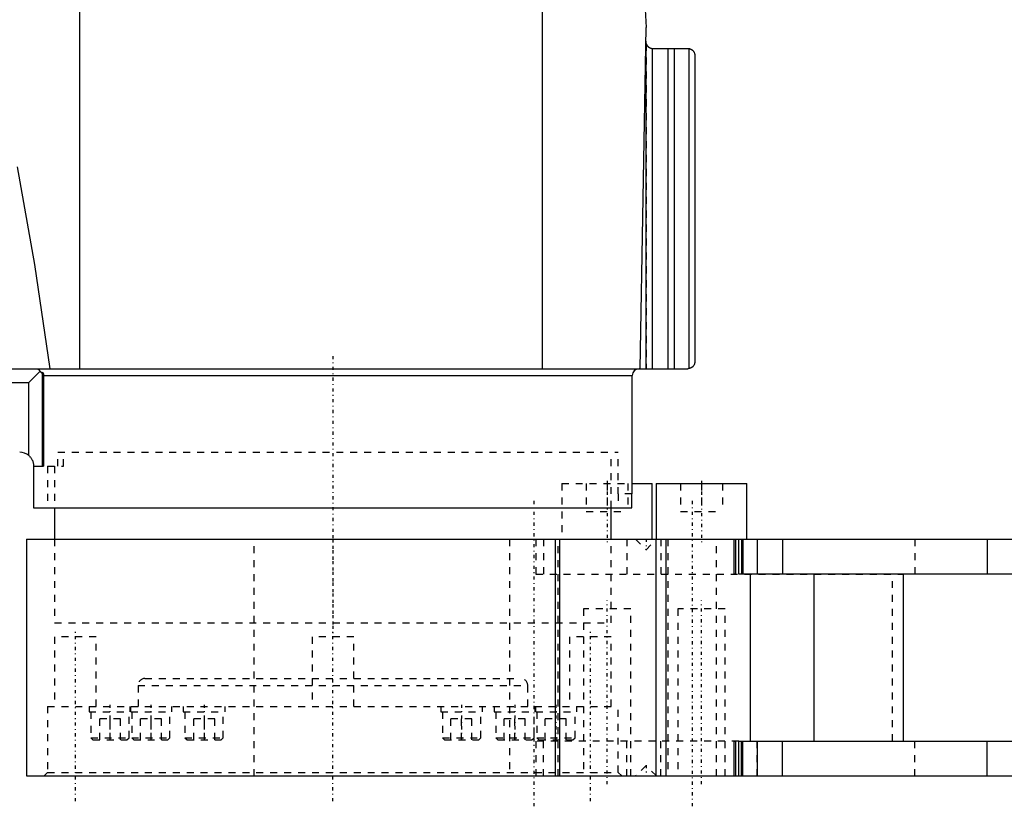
# Model space of a CAD drawing. Extents: x -392 to 171, y -1 to 595.
# Tile 2 of 4: x -265 to -124, y 140 to 253. Entities that reach past the tile are written whole.
import ezdxf

# ---------------------------------------------------------------- set-up
doc = ezdxf.new("R2010")
doc.units = 0
doc.linetypes.add('CENTER', pattern=[1.5, 0.45, -0.5, 0.05, -0.5])
doc.linetypes.add('DASHED', pattern=[2, 1, -1])
for name, color, linetype in [('AM_0', 7, 'CONTINUOUS'), ('AM_3', 7, 'DASHED'), ('AM_7', 7, 'CENTER')]:
    doc.layers.add(name, color=color, linetype=linetype)

msp = doc.modelspace()

# ---------------------------------------------------------------- linework, layer by layer
at = {"layer": 'AM_0', "color": 7, "linetype": 'CONTINUOUS'}
for p, q in [((-182.14, 387.81), (-175, 251.5)), ((-256.35, 202.5), (-256.35, 280.58)), ((-189.87, 202.5), (-189.87, 257.5)), ((-175.86, 202.5), (-175, 251.5)), ((-174.98, 202.5), (-174.98, 249.17)), ((-174.11, 248.5), (-174.11, 202.5)), ((-174.03, 248.5), (-169, 248.5)), ((-171.86, 248.5), (-171.86, 202.5)), ((-170.95, 248.5), (-170.95, 202.5)), ((-168.86, 248.49), (-168.86, 202.51)), ((-168, 247.5), (-168, 203.5)), ((-391.64, 202.5), (-169, 202.5)), ((-262.08, 202.12), (-263.7, 200.5)), ((-261.7, 188.5), (-261.7, 201.99)), ((-261.57, 201.5), (-177, 201.5)), ((-261.57, 201.5), (-261.57, 188.5)), ((-177, 184.5), (-177, 201.5)), ((-267, 200.5), (-263.7, 200.5)), ((-263.7, 190.02), (-263.7, 200.5)), ((-263, 188.5), (-263, 182.5)), ((-263, 188.5), (-261.57, 188.5)), ((-177, 186), (-174.11, 186)), ((-174.11, 178), (-174.11, 186)), ((-173.53, 186), (-173.53, 178)), ((-173.53, 186), (-160.53, 186)), ((-160.53, 178), (-160.53, 186)), ((-177.03, 184.5), (-177, 184.5)), ((-177.03, 182.5), (-177.03, 184.5)), ((-263, 182.5), (-177.03, 182.5)), ((-260, 182.5), (-260, 178)), ((-180, 178), (-180, 182.5)), ((-264, 178), (-264, 144)), ((-264, 178), (48.48, 178)), ((-187.99, 144), (-187.99, 178)), ((-187.37, 144), (-187.37, 178)), ((-173.54, 144), (-173.54, 178)), ((-172.1, 144), (-172.1, 178)), ((-162.35, 173), (-162.35, 178)), ((-162.17, 178), (-162.17, 173)), ((-161.67, 173), (-161.67, 178)), ((-161.29, 178), (-161.29, 173)), ((-161.11, 178), (-161.11, 173)), ((-159, 173), (-159, 178)), ((-155.39, 178), (-155.39, 173)), ((-125.97, 178), (-125.97, 173)), ((-162.17, 173), (-162.35, 173)), ((-69.77, 173), (-161.67, 173)), ((-160.01, 149), (-160.01, 173)), ((-150.86, 149), (-150.86, 173)), ((-138.01, 149), (-138.01, 173)), ((-162.35, 144), (-162.35, 149)), ((-162.35, 149), (-162.17, 149)), ((-162.17, 149), (-162.17, 144)), ((-161.67, 149), (-69.77, 149)), ((-161.67, 144), (-161.67, 149)), ((-161.29, 144), (-161.29, 149)), ((-161.11, 144), (-161.11, 149)), ((-159, 144), (-159, 149)), ((-155.39, 144), (-155.39, 149)), ((-125.97, 144), (-125.97, 149)), ((-264, 144), (48.48, 144))]:
    msp.add_line(p, q, dxfattribs=at)
for points in [[(-174.98, 249.17, 0), (-174.98, 249.17, 0), (-174.98, 249.17, 0), (-174.98, 249.17, 0), (-174.98, 249.16, 0), (-174.98, 249.16, 0), (-174.97, 249.16, 0), (-174.97, 249.16, 0), (-174.97, 249.15, 0), (-174.97, 249.15, 0), (-174.97, 249.14, 0), (-174.97, 249.14, 0), (-174.97, 249.14, 0), (-174.96, 249.13, 0), (-174.96, 249.13, 0), (-174.96, 249.12, 0), (-174.96, 249.11, 0), (-174.95, 249.11, 0), (-174.95, 249.1, 0), (-174.95, 249.1, 0), (-174.95, 249.09, 0), (-174.95, 249.09, 0), (-174.94, 249.08, 0), (-174.94, 249.08, 0), (-174.94, 249.07, 0), (-174.94, 249.07, 0), (-174.93, 249.06, 0), (-174.93, 249.06, 0), (-174.93, 249.05, 0), (-174.92, 249.04, 0), (-174.91, 249.02, 0), (-174.88, 248.97, 0), (-174.85, 248.92, 0), (-174.81, 248.87, 0), (-174.77, 248.82, 0), (-174.74, 248.79, 0), (-174.72, 248.77, 0), (-174.69, 248.74, 0), (-174.68, 248.74, 0), (-174.67, 248.73, 0), (-174.67, 248.72, 0), (-174.66, 248.72, 0), (-174.65, 248.71, 0), (-174.64, 248.71, 0), (-174.63, 248.7, 0), (-174.62, 248.69, 0), (-174.61, 248.68, 0), (-174.61, 248.68, 0), (-174.6, 248.68, 0), (-174.59, 248.67, 0), (-174.58, 248.66, 0), (-174.57, 248.66, 0), (-174.56, 248.65, 0), (-174.55, 248.64, 0), (-174.54, 248.64, 0), (-174.54, 248.64, 0), (-174.53, 248.63, 0), (-174.52, 248.62, 0), (-174.5, 248.62, 0), (-174.49, 248.61, 0), (-174.48, 248.6, 0), (-174.47, 248.6, 0), (-174.47, 248.6, 0), (-174.46, 248.59, 0), (-174.44, 248.59, 0), (-174.43, 248.58, 0), (-174.42, 248.58, 0), (-174.41, 248.57, 0), (-174.4, 248.57, 0), (-174.39, 248.57, 0), (-174.38, 248.56, 0), (-174.37, 248.56, 0), (-174.36, 248.55, 0), (-174.35, 248.55, 0), (-174.34, 248.55, 0), (-174.33, 248.54, 0), (-174.32, 248.54, 0), (-174.31, 248.54, 0), (-174.3, 248.54, 0), (-174.29, 248.53, 0), (-174.27, 248.53, 0), (-174.26, 248.53, 0), (-174.25, 248.52, 0), (-174.24, 248.52, 0), (-174.23, 248.52, 0), (-174.22, 248.52, 0), (-174.2, 248.51, 0), (-174.19, 248.51, 0), (-174.18, 248.51, 0), (-174.16, 248.51, 0), (-174.16, 248.51, 0), (-174.15, 248.51, 0), (-174.13, 248.5, 0), (-174.12, 248.5, 0), (-174.11, 248.5, 0)], [(-174.11, 248.5, 0), (-174.1, 248.5, 0), (-174.07, 248.5, 0), (-174.05, 248.5, 0), (-174.03, 248.5, 0)], [(-169, 248.5, 0), (-168.98, 248.5, 0), (-168.93, 248.5, 0), (-168.88, 248.49, 0), (-168.86, 248.49, 0)], [(-168.86, 248.49, 0), (-168.85, 248.49, 0), (-168.84, 248.49, 0), (-168.82, 248.48, 0), (-168.82, 248.48, 0), (-168.81, 248.48, 0), (-168.79, 248.48, 0), (-168.78, 248.47, 0), (-168.76, 248.47, 0), (-168.75, 248.47, 0), (-168.73, 248.46, 0), (-168.72, 248.46, 0), (-168.72, 248.46, 0), (-168.7, 248.45, 0), (-168.69, 248.45, 0), (-168.67, 248.45, 0), (-168.66, 248.44, 0), (-168.64, 248.43, 0), (-168.64, 248.43, 0), (-168.63, 248.43, 0), (-168.62, 248.42, 0), (-168.6, 248.42, 0), (-168.6, 248.41, 0), (-168.59, 248.41, 0), (-168.57, 248.41, 0), (-168.56, 248.4, 0), (-168.55, 248.4, 0), (-168.55, 248.39, 0), (-168.54, 248.39, 0), (-168.52, 248.38, 0), (-168.51, 248.37, 0), (-168.5, 248.36, 0), (-168.49, 248.36, 0), (-168.48, 248.35, 0), (-168.47, 248.35, 0), (-168.46, 248.34, 0), (-168.45, 248.34, 0), (-168.44, 248.33, 0), (-168.43, 248.32, 0), (-168.42, 248.31, 0), (-168.41, 248.31, 0), (-168.41, 248.3, 0), (-168.39, 248.3, 0), (-168.38, 248.29, 0), (-168.37, 248.28, 0), (-168.36, 248.27, 0), (-168.35, 248.26, 0), (-168.35, 248.26, 0), (-168.34, 248.25, 0), (-168.33, 248.25, 0), (-168.32, 248.24, 0), (-168.31, 248.23, 0), (-168.3, 248.22, 0), (-168.3, 248.21, 0), (-168.29, 248.21, 0), (-168.29, 248.2, 0), (-168.28, 248.19, 0), (-168.27, 248.18, 0), (-168.24, 248.15, 0), (-168.21, 248.12, 0), (-168.19, 248.09, 0), (-168.15, 248.03, 0), (-168.11, 247.96, 0), (-168.08, 247.9, 0), (-168.06, 247.83, 0), (-168.04, 247.8, 0), (-168.04, 247.78, 0), (-168.04, 247.77, 0), (-168.04, 247.77, 0), (-168.03, 247.76, 0), (-168.03, 247.75, 0), (-168.03, 247.74, 0), (-168.03, 247.73, 0), (-168.03, 247.73, 0), (-168.02, 247.71, 0), (-168.02, 247.7, 0), (-168.02, 247.7, 0), (-168.02, 247.69, 0), (-168.02, 247.68, 0), (-168.01, 247.67, 0), (-168.01, 247.65, 0), (-168.01, 247.64, 0), (-168.01, 247.63, 0), (-168.01, 247.62, 0), (-168.01, 247.62, 0), (-168.01, 247.6, 0), (-168, 247.59, 0), (-168, 247.58, 0), (-168, 247.56, 0), (-168, 247.55, 0), (-168, 247.54, 0), (-168, 247.54, 0), (-168, 247.52, 0), (-168, 247.51, 0), (-168, 247.5, 0)], [(-168.86, 248.49, 0), (-168.85, 248.49, 0), (-168.84, 248.49, 0), (-168.82, 248.48, 0), (-168.82, 248.48, 0), (-168.81, 248.48, 0), (-168.79, 248.48, 0), (-168.78, 248.47, 0), (-168.76, 248.47, 0), (-168.75, 248.47, 0), (-168.73, 248.46, 0), (-168.72, 248.46, 0), (-168.72, 248.46, 0), (-168.7, 248.45, 0), (-168.69, 248.45, 0), (-168.67, 248.45, 0), (-168.66, 248.44, 0), (-168.64, 248.43, 0), (-168.64, 248.43, 0), (-168.63, 248.43, 0), (-168.62, 248.42, 0), (-168.6, 248.42, 0), (-168.6, 248.41, 0), (-168.59, 248.41, 0), (-168.57, 248.41, 0), (-168.56, 248.4, 0), (-168.55, 248.4, 0), (-168.55, 248.39, 0), (-168.54, 248.39, 0), (-168.52, 248.38, 0), (-168.51, 248.37, 0), (-168.5, 248.36, 0), (-168.49, 248.36, 0), (-168.48, 248.35, 0), (-168.47, 248.35, 0), (-168.46, 248.34, 0), (-168.45, 248.34, 0), (-168.44, 248.33, 0), (-168.43, 248.32, 0), (-168.42, 248.31, 0), (-168.41, 248.31, 0), (-168.41, 248.3, 0), (-168.39, 248.3, 0), (-168.38, 248.29, 0), (-168.37, 248.28, 0), (-168.36, 248.27, 0), (-168.35, 248.26, 0), (-168.35, 248.26, 0), (-168.34, 248.25, 0), (-168.33, 248.25, 0), (-168.32, 248.24, 0), (-168.31, 248.23, 0), (-168.3, 248.22, 0), (-168.3, 248.21, 0), (-168.29, 248.21, 0), (-168.29, 248.2, 0), (-168.28, 248.19, 0), (-168.27, 248.18, 0), (-168.24, 248.15, 0), (-168.21, 248.12, 0), (-168.19, 248.09, 0), (-168.15, 248.03, 0), (-168.11, 247.96, 0), (-168.08, 247.9, 0), (-168.06, 247.83, 0), (-168.04, 247.8, 0), (-168.04, 247.78, 0), (-168.04, 247.77, 0), (-168.04, 247.77, 0), (-168.03, 247.76, 0), (-168.03, 247.75, 0), (-168.03, 247.74, 0), (-168.03, 247.73, 0), (-168.03, 247.73, 0), (-168.02, 247.71, 0), (-168.02, 247.7, 0), (-168.02, 247.7, 0), (-168.02, 247.69, 0), (-168.02, 247.68, 0), (-168.01, 247.67, 0), (-168.01, 247.65, 0), (-168.01, 247.64, 0), (-168.01, 247.63, 0), (-168.01, 247.62, 0), (-168.01, 247.62, 0), (-168.01, 247.6, 0), (-168, 247.59, 0), (-168, 247.58, 0), (-168, 247.56, 0), (-168, 247.55, 0), (-168, 247.54, 0), (-168, 247.54, 0), (-168, 247.52, 0), (-168, 247.51, 0), (-168, 247.5, 0)], [(-265.38, 231.48, 0), (-262.85, 217.46, 0), (-260.69, 202.5, 0)], [(-262.6, 202.5, 0), (-262.59, 202.5, 0), (-262.55, 202.5, 0), (-262.52, 202.49, 0), (-262.51, 202.49, 0), (-262.49, 202.49, 0), (-262.46, 202.48, 0), (-262.43, 202.46, 0), (-262.39, 202.45, 0), (-262.36, 202.43, 0), (-262.33, 202.42, 0), (-262.32, 202.4, 0), (-262.3, 202.39, 0), (-262.27, 202.37, 0), (-262.24, 202.34, 0), (-262.22, 202.32, 0), (-262.19, 202.29, 0), (-262.16, 202.25, 0), (-262.15, 202.24, 0), (-262.14, 202.22, 0), (-262.11, 202.18, 0), (-262.09, 202.14, 0), (-262.08, 202.12, 0)], [(-168.86, 202.51, 0), (-168.88, 202.51, 0), (-168.93, 202.5, 0), (-168.98, 202.5, 0), (-169, 202.5, 0)], [(-168, 203.5, 0), (-168, 203.49, 0), (-168, 203.48, 0), (-168, 203.46, 0), (-168, 203.46, 0), (-168, 203.45, 0), (-168, 203.44, 0), (-168, 203.42, 0), (-168, 203.41, 0), (-168.01, 203.4, 0), (-168.01, 203.38, 0), (-168.01, 203.38, 0), (-168.01, 203.37, 0), (-168.01, 203.36, 0), (-168.01, 203.35, 0), (-168.01, 203.33, 0), (-168.02, 203.32, 0), (-168.02, 203.31, 0), (-168.02, 203.3, 0), (-168.02, 203.3, 0), (-168.02, 203.29, 0), (-168.03, 203.27, 0), (-168.03, 203.27, 0), (-168.03, 203.26, 0), (-168.03, 203.25, 0), (-168.03, 203.24, 0), (-168.04, 203.23, 0), (-168.04, 203.23, 0), (-168.04, 203.22, 0), (-168.04, 203.2, 0), (-168.06, 203.17, 0), (-168.08, 203.1, 0), (-168.11, 203.04, 0), (-168.15, 202.97, 0), (-168.19, 202.91, 0), (-168.21, 202.88, 0), (-168.24, 202.85, 0), (-168.27, 202.82, 0), (-168.28, 202.81, 0), (-168.29, 202.8, 0), (-168.29, 202.79, 0), (-168.3, 202.79, 0), (-168.3, 202.78, 0), (-168.31, 202.77, 0), (-168.32, 202.76, 0), (-168.33, 202.75, 0), (-168.34, 202.75, 0), (-168.35, 202.74, 0), (-168.35, 202.74, 0), (-168.36, 202.73, 0), (-168.37, 202.72, 0), (-168.38, 202.71, 0), (-168.39, 202.7, 0), (-168.41, 202.7, 0), (-168.41, 202.69, 0), (-168.42, 202.69, 0), (-168.43, 202.68, 0), (-168.44, 202.67, 0), (-168.45, 202.66, 0), (-168.46, 202.66, 0), (-168.47, 202.65, 0), (-168.48, 202.65, 0), (-168.49, 202.64, 0), (-168.5, 202.64, 0), (-168.51, 202.63, 0), (-168.52, 202.62, 0), (-168.54, 202.61, 0), (-168.55, 202.61, 0), (-168.55, 202.6, 0), (-168.56, 202.6, 0), (-168.57, 202.59, 0), (-168.59, 202.59, 0), (-168.6, 202.59, 0), (-168.6, 202.58, 0), (-168.62, 202.58, 0), (-168.63, 202.57, 0), (-168.64, 202.57, 0), (-168.64, 202.57, 0), (-168.66, 202.56, 0), (-168.67, 202.55, 0), (-168.69, 202.55, 0), (-168.7, 202.55, 0), (-168.72, 202.54, 0), (-168.72, 202.54, 0), (-168.73, 202.54, 0), (-168.75, 202.53, 0), (-168.76, 202.53, 0), (-168.78, 202.53, 0), (-168.79, 202.52, 0), (-168.81, 202.52, 0), (-168.82, 202.52, 0), (-168.82, 202.52, 0), (-168.84, 202.51, 0), (-168.85, 202.51, 0), (-168.86, 202.51, 0)], [(-262.08, 202.12, 0), (-262.06, 202.1, 0), (-262.02, 202.06, 0), (-261.98, 202.02, 0), (-261.96, 202.01, 0), (-261.94, 201.99, 0), (-261.9, 201.95, 0), (-261.87, 201.92, 0), (-261.85, 201.91, 0), (-261.85, 201.9, 0), (-261.84, 201.9, 0), (-261.84, 201.9, 0), (-261.84, 201.89, 0), (-261.83, 201.89, 0), (-261.83, 201.89, 0), (-261.83, 201.88, 0), (-261.82, 201.88, 0), (-261.82, 201.87, 0), (-261.81, 201.87, 0), (-261.81, 201.87, 0), (-261.81, 201.87, 0), (-261.8, 201.87, 0), (-261.8, 201.86, 0), (-261.8, 201.86, 0), (-261.79, 201.86, 0), (-261.79, 201.86, 0), (-261.79, 201.86, 0), (-261.78, 201.86, 0), (-261.78, 201.85, 0), (-261.78, 201.85, 0), (-261.78, 201.85, 0), (-261.77, 201.85, 0), (-261.77, 201.85, 0), (-261.77, 201.85, 0), (-261.77, 201.85, 0), (-261.76, 201.85, 0), (-261.76, 201.85, 0), (-261.76, 201.85, 0), (-261.76, 201.85, 0), (-261.75, 201.85, 0), (-261.75, 201.85, 0), (-261.75, 201.85, 0), (-261.75, 201.85, 0), (-261.75, 201.85, 0), (-261.74, 201.85, 0), (-261.74, 201.86, 0), (-261.74, 201.86, 0), (-261.74, 201.86, 0), (-261.74, 201.86, 0), (-261.73, 201.86, 0), (-261.73, 201.86, 0), (-261.73, 201.87, 0), (-261.73, 201.87, 0), (-261.73, 201.87, 0), (-261.72, 201.87, 0), (-261.72, 201.87, 0), (-261.72, 201.88, 0), (-261.72, 201.88, 0), (-261.72, 201.89, 0), (-261.71, 201.91, 0), (-261.71, 201.92, 0), (-261.7, 201.93, 0), (-261.7, 201.96, 0), (-261.7, 201.98, 0), (-261.7, 201.99, 0)], [(-261.7, 201.99, 0), (-261.69, 201.97, 0), (-261.68, 201.95, 0), (-261.67, 201.92, 0), (-261.66, 201.91, 0), (-261.66, 201.9, 0), (-261.64, 201.87, 0), (-261.63, 201.85, 0), (-261.62, 201.82, 0), (-261.62, 201.8, 0), (-261.61, 201.77, 0), (-261.6, 201.75, 0), (-261.6, 201.74, 0), (-261.59, 201.71, 0), (-261.59, 201.68, 0), (-261.58, 201.65, 0), (-261.58, 201.63, 0), (-261.57, 201.6, 0), (-261.57, 201.58, 0), (-261.57, 201.57, 0), (-261.57, 201.54, 0), (-261.57, 201.51, 0), (-261.57, 201.5, 0)], [(-263.7, 190.02, 0), (-263.66, 189.99, 0), (-263.59, 189.92, 0), (-263.53, 189.85, 0), (-263.5, 189.82, 0), (-263.47, 189.78, 0), (-263.41, 189.71, 0), (-263.35, 189.63, 0), (-263.3, 189.55, 0), (-263.25, 189.46, 0), (-263.2, 189.38, 0), (-263.18, 189.34, 0), (-263.16, 189.29, 0), (-263.13, 189.2, 0), (-263.1, 189.11, 0), (-263.07, 189.02, 0), (-263.05, 188.92, 0), (-263.03, 188.83, 0), (-263.02, 188.78, 0), (-263.01, 188.74, 0), (-263.01, 188.64, 0), (-263, 188.55, 0), (-263, 188.5, 0)]]:
    msp.add_polyline3d(points, dxfattribs=at)
for centre, radius, start, end in [((-174.03, 249.5), 1, 179, 199.1959), ((-176, 201.5), 1, 90, 180), ((-265, 188.5), 2, 49.4584, 90)]:
    msp.add_arc(centre, radius, start, end, dxfattribs=at)
at = {"layer": 'AM_3', "color": 6, "linetype": 'DASHED'}
for p, q in [((-174.99, 249.2), (-174.99, 202.5)), ((-174.98, 249.17), (-174.98, 202.5)), ((-174.11, 248.5), (-174.11, 202.5)), ((-259.5, 190.5), (-179, 190.5)), ((-259.5, 188.5), (-259.5, 190.5)), ((-258.7, 188.5), (-258.7, 190.5)), ((-180, 182.5), (-180, 190.5)), ((-179, 184.5), (-179, 190.5)), ((-261, 188.5), (-261, 182.5)), ((-261, 188.5), (-258.7, 188.5)), ((-260, 188.5), (-260, 182.5)), ((-187.11, 186), (-187.11, 178)), ((-187.11, 186), (-177, 186)), ((-183.61, 186), (-183.61, 182)), ((-180.61, 186), (-180.61, 182)), ((-177.61, 186), (-177.61, 182)), ((-170.03, 186), (-170.03, 182)), ((-167.03, 186), (-167.03, 182)), ((-164.03, 186), (-164.03, 182)), ((-177.03, 184.5), (-179.03, 184.5)), ((-179.03, 184.5), (-179.03, 182.5)), ((-183.61, 182), (-177.61, 182)), ((-170.03, 182), (-164.03, 182)), ((-260, 178), (-260, 166)), ((-231.32, 144), (-231.32, 178)), ((-194.63, 178), (-194.63, 144)), ((-190.84, 178), (-190.84, 173)), ((-189.76, 178), (-189.76, 173)), ((-187.63, 144), (-187.63, 178)), ((-180, 166), (-180, 178)), ((-177.75, 178), (-177.75, 173)), ((-176.5, 178), (-175, 176.5)), ((-175, 176.5), (-173.5, 178)), ((-172.9, 178), (-172.9, 173)), ((-171.86, 178), (-171.86, 144)), ((-164.86, 144), (-164.86, 178)), ((-159.03, 178), (-159.03, 173)), ((-136.37, 178), (-136.37, 173)), ((-190.84, 173), (-138.01, 173)), ((-139.61, 149), (-139.61, 173)), ((-184.01, 168), (-184.01, 144)), ((-177.21, 168), (-184.01, 168)), ((-177.21, 144), (-177.21, 168)), ((-170.43, 168), (-170.43, 144)), ((-163.63, 168), (-170.43, 168)), ((-163.63, 144), (-163.63, 168)), ((-260, 166), (-180, 166)), ((-260, 166), (-180, 166)), ((-260, 164), (-260, 154)), ((-254, 164), (-260, 164)), ((-254, 154), (-254, 164)), ((-223, 164), (-223, 154)), ((-217, 164), (-223, 164)), ((-217, 154), (-217, 164)), ((-186, 164), (-186, 154)), ((-180, 164), (-186, 164)), ((-180, 154), (-180, 164)), ((-247, 158), (-193, 158)), ((-248, 157), (-248, 154)), ((-248, 157), (-192, 157)), ((-192, 154), (-192, 157)), ((-261, 154), (-261, 144.5)), ((-261, 154), (-179, 154)), ((-255.04, 154), (-255.04, 153.2)), ((-255.04, 153.2), (-243.16, 153.2)), ((-254.79, 153.2), (-254.79, 149.5)), ((-249.29, 149.5), (-249.29, 153.2)), ((-249.16, 154), (-249.16, 153.2)), ((-249.04, 153.2), (-249.04, 154)), ((-248.91, 153.2), (-248.91, 149.5)), ((-243.41, 149.5), (-243.41, 153.2)), ((-243.16, 153.2), (-243.16, 154)), ((-241.5, 154), (-241.5, 153.2)), ((-241.5, 153.2), (-235.5, 153.2)), ((-241.25, 153.2), (-241.25, 149.5)), ((-235.75, 149.5), (-235.75, 153.2)), ((-235.5, 153.2), (-235.5, 154)), ((-204.5, 154), (-204.5, 153.2)), ((-204.5, 153.2), (-198.5, 153.2)), ((-204.25, 153.2), (-204.25, 149.5)), ((-198.75, 149.5), (-198.75, 153.2)), ((-198.5, 153.2), (-198.5, 154)), ((-196.84, 154), (-196.84, 153.2)), ((-196.84, 153.2), (-184.96, 153.2)), ((-196.59, 153.2), (-196.59, 149.5)), ((-191.09, 149.5), (-191.09, 153.2)), ((-190.96, 154), (-190.96, 153.2)), ((-190.84, 153.2), (-190.84, 154)), ((-190.71, 153.2), (-190.71, 149.5)), ((-185.21, 149.5), (-185.21, 153.2)), ((-184.96, 153.2), (-184.96, 154)), ((-179, 144.5), (-179, 154)), ((-253.5, 149.2), (-253.5, 152.2)), ((-250.5, 152.2), (-253.5, 152.2)), ((-252, 149.2), (-252, 152.2)), ((-250.5, 149.2), (-250.5, 152.2)), ((-247.62, 149.2), (-247.62, 152.2)), ((-244.62, 152.2), (-247.62, 152.2)), ((-246.12, 149.2), (-246.12, 152.2)), ((-244.62, 149.2), (-244.62, 152.2)), ((-239.96, 149.2), (-239.96, 152.2)), ((-236.96, 152.2), (-239.96, 152.2)), ((-238.46, 149.2), (-238.46, 152.2)), ((-236.96, 149.2), (-236.96, 152.2)), ((-203.04, 149.2), (-203.04, 152.2)), ((-200.04, 152.2), (-203.04, 152.2)), ((-201.54, 149.2), (-201.54, 152.2)), ((-200.04, 149.2), (-200.04, 152.2)), ((-195.38, 149.2), (-195.38, 152.2)), ((-192.38, 152.2), (-195.38, 152.2)), ((-193.88, 149.2), (-193.88, 152.2)), ((-192.38, 149.2), (-192.38, 152.2)), ((-189.5, 149.2), (-189.5, 152.2)), ((-186.5, 152.2), (-189.5, 152.2)), ((-188, 149.2), (-188, 152.2)), ((-186.5, 149.2), (-186.5, 152.2)), ((-254.79, 149.5), (-254.49, 149.2)), ((-254.79, 149.5), (-249.29, 149.5)), ((-254.49, 149.2), (-249.59, 149.2)), ((-249.59, 149.2), (-249.29, 149.5)), ((-248.91, 149.5), (-248.61, 149.2)), ((-248.91, 149.5), (-243.41, 149.5)), ((-248.61, 149.2), (-243.71, 149.2)), ((-243.71, 149.2), (-243.41, 149.5)), ((-241.25, 149.5), (-240.95, 149.2)), ((-241.25, 149.5), (-235.75, 149.5)), ((-240.95, 149.2), (-236.05, 149.2)), ((-236.05, 149.2), (-235.75, 149.5)), ((-204.25, 149.5), (-203.95, 149.2)), ((-204.25, 149.5), (-198.75, 149.5)), ((-203.95, 149.2), (-199.05, 149.2)), ((-199.05, 149.2), (-198.75, 149.5)), ((-196.59, 149.5), (-196.29, 149.2)), ((-196.59, 149.5), (-191.09, 149.5)), ((-196.29, 149.2), (-191.39, 149.2)), ((-191.39, 149.2), (-191.09, 149.5)), ((-161.67, 149), (-190.84, 149)), ((-190.84, 149), (-190.84, 144)), ((-190.71, 149.5), (-190.41, 149.2)), ((-190.71, 149.5), (-185.21, 149.5)), ((-190.41, 149.2), (-185.51, 149.2)), ((-189.76, 144), (-189.76, 149)), ((-185.51, 149.2), (-185.21, 149.5)), ((-177.75, 144), (-177.75, 149)), ((-172.9, 144), (-172.9, 149)), ((-159.03, 144), (-159.03, 149)), ((-136.37, 144), (-136.37, 149)), ((-261, 144.5), (-261.5, 144)), ((-261, 144.5), (-179, 144.5)), ((-178.5, 144), (-179, 144.5)), ((-175, 145.5), (-176.5, 144)), ((-173.5, 144), (-175, 145.5))]:
    msp.add_line(p, q, dxfattribs=at)
for points in [[(-174.99, 249.2, 0), (-174.99, 249.2, 0), (-174.99, 249.2, 0), (-174.99, 249.2, 0), (-174.99, 249.2, 0), (-174.99, 249.2, 0), (-174.99, 249.2, 0), (-174.99, 249.19, 0), (-174.99, 249.19, 0), (-174.98, 249.19, 0), (-174.98, 249.18, 0), (-174.98, 249.18, 0), (-174.98, 249.18, 0), (-174.98, 249.17, 0), (-174.98, 249.17, 0), (-174.98, 249.16, 0), (-174.97, 249.16, 0), (-174.97, 249.15, 0), (-174.97, 249.15, 0), (-174.97, 249.14, 0), (-174.97, 249.14, 0), (-174.96, 249.13, 0), (-174.96, 249.13, 0), (-174.96, 249.12, 0), (-174.96, 249.11, 0), (-174.95, 249.11, 0), (-174.95, 249.1, 0), (-174.95, 249.1, 0), (-174.95, 249.09, 0), (-174.94, 249.08, 0), (-174.93, 249.06, 0), (-174.9, 249, 0), (-174.87, 248.95, 0), (-174.83, 248.9, 0), (-174.79, 248.84, 0), (-174.77, 248.82, 0), (-174.74, 248.79, 0), (-174.71, 248.76, 0), (-174.7, 248.75, 0), (-174.69, 248.75, 0), (-174.69, 248.74, 0), (-174.68, 248.74, 0), (-174.67, 248.73, 0), (-174.66, 248.72, 0), (-174.65, 248.72, 0), (-174.64, 248.71, 0), (-174.63, 248.7, 0), (-174.63, 248.7, 0), (-174.62, 248.69, 0), (-174.61, 248.68, 0), (-174.6, 248.68, 0), (-174.59, 248.67, 0), (-174.58, 248.66, 0), (-174.57, 248.65, 0), (-174.56, 248.65, 0), (-174.56, 248.65, 0), (-174.55, 248.64, 0), (-174.53, 248.63, 0), (-174.52, 248.63, 0), (-174.51, 248.62, 0), (-174.5, 248.61, 0), (-174.49, 248.61, 0), (-174.49, 248.61, 0), (-174.47, 248.6, 0), (-174.46, 248.59, 0), (-174.45, 248.59, 0), (-174.43, 248.58, 0), (-174.42, 248.58, 0), (-174.41, 248.57, 0), (-174.41, 248.57, 0), (-174.39, 248.57, 0), (-174.38, 248.56, 0), (-174.37, 248.56, 0), (-174.37, 248.56, 0), (-174.35, 248.55, 0), (-174.34, 248.55, 0), (-174.33, 248.55, 0), (-174.33, 248.54, 0), (-174.31, 248.54, 0), (-174.3, 248.54, 0), (-174.28, 248.53, 0), (-174.27, 248.53, 0), (-174.25, 248.52, 0), (-174.25, 248.52, 0), (-174.24, 248.52, 0), (-174.23, 248.52, 0), (-174.21, 248.52, 0), (-174.2, 248.51, 0), (-174.18, 248.51, 0), (-174.17, 248.51, 0), (-174.16, 248.51, 0), (-174.15, 248.51, 0), (-174.14, 248.51, 0), (-174.12, 248.5, 0), (-174.11, 248.5, 0)], [(-174.99, 249.2, 0), (-174.99, 249.2, 0), (-174.99, 249.2, 0), (-174.99, 249.2, 0), (-174.99, 249.2, 0), (-174.99, 249.2, 0), (-174.99, 249.2, 0), (-174.99, 249.19, 0), (-174.99, 249.19, 0), (-174.98, 249.19, 0), (-174.98, 249.18, 0), (-174.98, 249.18, 0), (-174.98, 249.18, 0), (-174.98, 249.17, 0), (-174.98, 249.17, 0), (-174.98, 249.16, 0), (-174.97, 249.16, 0), (-174.97, 249.15, 0), (-174.97, 249.15, 0), (-174.97, 249.14, 0), (-174.97, 249.14, 0), (-174.96, 249.13, 0), (-174.96, 249.13, 0), (-174.96, 249.12, 0), (-174.96, 249.11, 0), (-174.95, 249.11, 0), (-174.95, 249.1, 0), (-174.95, 249.1, 0), (-174.95, 249.09, 0), (-174.94, 249.08, 0), (-174.93, 249.06, 0), (-174.9, 249, 0), (-174.87, 248.95, 0), (-174.83, 248.9, 0), (-174.79, 248.84, 0), (-174.77, 248.82, 0), (-174.74, 248.79, 0), (-174.71, 248.76, 0), (-174.7, 248.75, 0), (-174.69, 248.75, 0), (-174.69, 248.74, 0), (-174.68, 248.74, 0), (-174.67, 248.73, 0), (-174.66, 248.72, 0), (-174.65, 248.72, 0), (-174.64, 248.71, 0), (-174.63, 248.7, 0), (-174.63, 248.7, 0), (-174.62, 248.69, 0), (-174.61, 248.68, 0), (-174.6, 248.68, 0), (-174.59, 248.67, 0), (-174.58, 248.66, 0), (-174.57, 248.65, 0), (-174.56, 248.65, 0), (-174.56, 248.65, 0), (-174.55, 248.64, 0), (-174.53, 248.63, 0), (-174.52, 248.63, 0), (-174.51, 248.62, 0), (-174.5, 248.61, 0), (-174.49, 248.61, 0), (-174.49, 248.61, 0), (-174.47, 248.6, 0), (-174.46, 248.59, 0), (-174.45, 248.59, 0), (-174.43, 248.58, 0), (-174.42, 248.58, 0), (-174.41, 248.57, 0), (-174.41, 248.57, 0), (-174.39, 248.57, 0), (-174.38, 248.56, 0), (-174.37, 248.56, 0), (-174.37, 248.56, 0), (-174.35, 248.55, 0), (-174.34, 248.55, 0), (-174.33, 248.55, 0), (-174.33, 248.54, 0), (-174.31, 248.54, 0), (-174.3, 248.54, 0), (-174.28, 248.53, 0), (-174.27, 248.53, 0), (-174.25, 248.52, 0), (-174.25, 248.52, 0), (-174.24, 248.52, 0), (-174.23, 248.52, 0), (-174.21, 248.52, 0), (-174.2, 248.51, 0), (-174.18, 248.51, 0), (-174.17, 248.51, 0), (-174.16, 248.51, 0), (-174.15, 248.51, 0), (-174.14, 248.51, 0), (-174.12, 248.5, 0), (-174.11, 248.5, 0)], [(-174.98, 249.17, 0), (-174.98, 249.17, 0), (-174.98, 249.17, 0), (-174.98, 249.17, 0), (-174.98, 249.17, 0), (-174.98, 249.17, 0), (-174.98, 249.17, 0), (-174.98, 249.16, 0), (-174.98, 249.16, 0), (-174.97, 249.16, 0), (-174.97, 249.15, 0), (-174.97, 249.15, 0), (-174.97, 249.15, 0), (-174.97, 249.15, 0), (-174.97, 249.14, 0), (-174.97, 249.13, 0), (-174.96, 249.13, 0), (-174.96, 249.12, 0), (-174.96, 249.12, 0), (-174.96, 249.12, 0), (-174.96, 249.11, 0), (-174.95, 249.1, 0), (-174.95, 249.1, 0), (-174.95, 249.1, 0), (-174.95, 249.09, 0), (-174.94, 249.08, 0), (-174.94, 249.08, 0), (-174.94, 249.08, 0), (-174.94, 249.07, 0), (-174.93, 249.06, 0), (-174.93, 249.05, 0), (-174.93, 249.05, 0), (-174.92, 249.04, 0), (-174.92, 249.03, 0), (-174.92, 249.03, 0), (-174.91, 249.02, 0), (-174.91, 249.01, 0), (-174.89, 248.98, 0), (-174.86, 248.93, 0), (-174.82, 248.88, 0), (-174.78, 248.83, 0), (-174.75, 248.81, 0), (-174.73, 248.78, 0), (-174.7, 248.75, 0), (-174.69, 248.75, 0), (-174.68, 248.74, 0), (-174.68, 248.73, 0), (-174.67, 248.73, 0), (-174.66, 248.72, 0), (-174.65, 248.71, 0), (-174.64, 248.71, 0), (-174.63, 248.7, 0), (-174.62, 248.69, 0), (-174.62, 248.69, 0), (-174.61, 248.68, 0), (-174.6, 248.68, 0), (-174.59, 248.67, 0), (-174.58, 248.66, 0), (-174.57, 248.66, 0), (-174.56, 248.65, 0), (-174.55, 248.65, 0), (-174.55, 248.64, 0), (-174.54, 248.64, 0), (-174.53, 248.63, 0), (-174.51, 248.62, 0), (-174.5, 248.62, 0), (-174.49, 248.61, 0), (-174.48, 248.61, 0), (-174.48, 248.6, 0), (-174.46, 248.6, 0), (-174.45, 248.59, 0), (-174.44, 248.59, 0), (-174.43, 248.58, 0), (-174.41, 248.57, 0), (-174.41, 248.57, 0), (-174.4, 248.57, 0), (-174.39, 248.56, 0), (-174.37, 248.56, 0), (-174.37, 248.56, 0), (-174.36, 248.55, 0), (-174.35, 248.55, 0), (-174.33, 248.55, 0), (-174.33, 248.54, 0), (-174.32, 248.54, 0), (-174.31, 248.54, 0), (-174.29, 248.53, 0), (-174.28, 248.53, 0), (-174.26, 248.53, 0), (-174.25, 248.52, 0), (-174.24, 248.52, 0), (-174.24, 248.52, 0), (-174.22, 248.52, 0), (-174.21, 248.51, 0), (-174.19, 248.51, 0), (-174.18, 248.51, 0), (-174.16, 248.51, 0), (-174.16, 248.51, 0), (-174.15, 248.51, 0), (-174.13, 248.5, 0), (-174.12, 248.5, 0), (-174.11, 248.5, 0)], [(-174.11, 248.5, 0), (-174.1, 248.5, 0), (-174.07, 248.5, 0), (-174.05, 248.5, 0), (-174.03, 248.5, 0)], [(-261.7, 201.99, 0), (-261.7, 201.97, 0), (-261.7, 201.94, 0), (-261.71, 201.91, 0), (-261.71, 201.9, 0), (-261.71, 201.89, 0), (-261.72, 201.88, 0), (-261.72, 201.88, 0), (-261.72, 201.87, 0), (-261.72, 201.87, 0), (-261.72, 201.87, 0), (-261.73, 201.87, 0), (-261.73, 201.87, 0), (-261.73, 201.86, 0), (-261.73, 201.86, 0), (-261.73, 201.86, 0), (-261.73, 201.86, 0), (-261.74, 201.86, 0), (-261.74, 201.86, 0), (-261.74, 201.86, 0), (-261.74, 201.85, 0), (-261.74, 201.85, 0), (-261.75, 201.85, 0), (-261.75, 201.85, 0), (-261.75, 201.85, 0), (-261.75, 201.85, 0), (-261.75, 201.85, 0), (-261.75, 201.85, 0), (-261.76, 201.85, 0), (-261.76, 201.85, 0), (-261.76, 201.85, 0), (-261.76, 201.85, 0), (-261.76, 201.85, 0), (-261.77, 201.85, 0), (-261.77, 201.85, 0), (-261.77, 201.85, 0), (-261.77, 201.85, 0), (-261.77, 201.85, 0), (-261.78, 201.85, 0), (-261.78, 201.85, 0), (-261.78, 201.85, 0), (-261.78, 201.85, 0), (-261.78, 201.86, 0), (-261.79, 201.86, 0), (-261.79, 201.86, 0), (-261.79, 201.86, 0), (-261.79, 201.86, 0), (-261.8, 201.86, 0), (-261.8, 201.86, 0), (-261.8, 201.87, 0), (-261.81, 201.87, 0), (-261.81, 201.87, 0), (-261.81, 201.87, 0), (-261.81, 201.87, 0), (-261.82, 201.88, 0), (-261.82, 201.88, 0), (-261.83, 201.88, 0), (-261.83, 201.88, 0), (-261.83, 201.89, 0), (-261.84, 201.89, 0), (-261.84, 201.89, 0), (-261.84, 201.9, 0), (-261.85, 201.9, 0), (-261.86, 201.91, 0), (-261.89, 201.94, 0), (-261.93, 201.98, 0), (-261.95, 202, 0), (-261.97, 202.01, 0), (-262.01, 202.05, 0), (-262.06, 202.1, 0), (-262.08, 202.12, 0)]]:
    msp.add_polyline3d(points, dxfattribs=at)
for centre, start, end in [((-247, 157), 90, 180), ((-193, 157), 0, 90)]:
    msp.add_arc(centre, 1, start, end, dxfattribs=at)
at = {"layer": 'AM_7', "color": 4, "linetype": 'CENTER'}
for p, q in [((-220, 204.32), (-220, 164.18)), ((-180.61, 186.4), (-180.61, 177.6)), ((-167.03, 186.4), (-167.03, 177.6)), ((-191.13, 183.5), (-191.13, 139.5)), ((-168.36, 183.5), (-168.36, 139.5)), ((-220, 178.6), (-220, 165.4)), ((-175, 178.07), (-175, 176.43)), ((-180.61, 142.8), (-180.61, 169.2)), ((-167.03, 142.8), (-167.03, 169.2)), ((-257, 140.38), (-257, 165.12)), ((-220, 140.38), (-220, 165.12)), ((-183, 140.38), (-183, 165.12)), ((-252.04, 154.24), (-252.04, 148.96)), ((-246.16, 154.24), (-246.16, 148.96)), ((-238.5, 154.24), (-238.5, 148.96)), ((-201.5, 154.24), (-201.5, 148.96)), ((-193.84, 154.24), (-193.84, 148.96)), ((-187.96, 154.24), (-187.96, 148.96)), ((-175, 145.57), (-175, 143.93))]:
    msp.add_line(p, q, dxfattribs=at)

doc.saveas('drawing.dxf')
